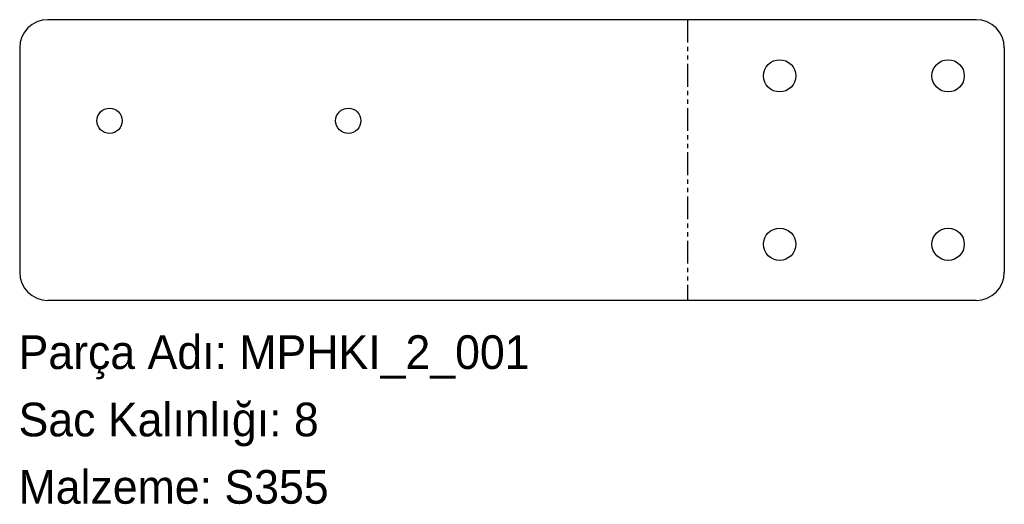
# Model space of a CAD drawing. Header units: millimetres. Extents: x 0 to 351, y -72 to 100.
import ezdxf

# ---------------------------------------------------------------- set-up
doc = ezdxf.new("R2010")
doc.units = ezdxf.units.MM
for name, pattern in [('SLD-İki-Kısa-Kesik-Çizgili-Uzun-Kesik-Çizgi', [15.748, 8.128, -1.524, 1.524, -1.524, 1.524, -1.524]), ('SLD-Katı', [0]), ('SLD-Sürekli', [0])]:
    doc.linetypes.add(name, pattern=pattern)
doc.layers.add('METIN', color=96, linetype='SLD-Katı')
doc.styles.add('SLDTEXTSTYLE0', font='ARIAL.TTF', dxfattribs={"width": 0.948, "bigfont": 'bigfont'})
doc.styles.add('SLDTEXTSTYLE1', font='ARIAL.TTF', dxfattribs={"width": 0.948})

msp = doc.modelspace()

# ---------------------------------------------------------------- linework, layer by layer
at = {"color": 7, "linetype": 'SLD-Sürekli', "lineweight": 25}
for p, q in [((340.99, 100.4), (10.4, 100.4)), ((0.4, 90.4), (0.4, 10.4)), ((350.99, 90.4), (350.99, 10.4)), ((340.99, 0.4), (10.4, 0.4))]:
    msp.add_line(p, q, dxfattribs=at)
at = {"color": 7, "linetype": 'SLD-İki-Kısa-Kesik-Çizgili-Uzun-Kesik-Çizgi'}
msp.add_line((238.2, 100.4), (238.2, 0.4), dxfattribs=at)
at = {"color": 7, "linetype": 'SLD-Sürekli', "lineweight": 25}
for centre, radius in [((270.99, 80.4), 5.75), ((330.99, 80.4), 5.75), ((32.4, 64.4), 4.5), ((117.4, 64.4), 4.5), ((270.99, 20.4), 5.75), ((330.99, 20.4), 5.75)]:
    msp.add_circle(centre, radius, dxfattribs=at)
for centre, start, end in [((10.4, 90.4), 90, 180), ((340.99, 90.4), 0, 90), ((10.4, 10.4), 180, 270), ((340.99, 10.4), 270, 0)]:
    msp.add_arc(centre, 10, start, end, dxfattribs=at)

# ---------------------------------------------------------------- texts
at = {"layer": 'METIN', "char_height": 12, "attachment_point": 1}
for s, insert, style in [('Parça Adı: MPHKI_2_001', (0, -12.03), 'SLDTEXTSTYLE0'), ('Sac Kalınlığı: 8', (0, -36.03), 'SLDTEXTSTYLE0'), ('Malzeme: S355', (0, -60.03), 'SLDTEXTSTYLE1')]:
    msp.add_mtext(s, dxfattribs=dict(at, insert=insert, style=style))

doc.saveas('drawing.dxf')
